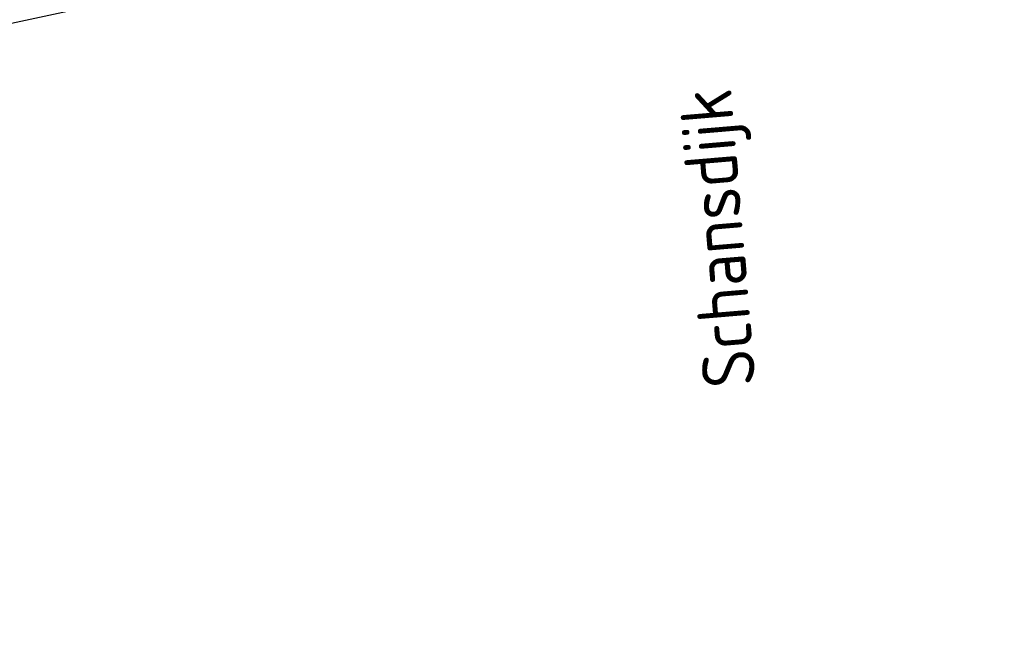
# Model space of a CAD drawing. Extents: x 100296 to 107772, y 404875 to 408930.
# Tile 24 of 98: x 101039 to 101086, y 407416 to 407446. Entities that reach past the tile are written whole.
import ezdxf
from ezdxf.enums import TextEntityAlignment as Align

# ---------------------------------------------------------------- set-up
doc = ezdxf.new("R2010")
doc.units = 0
doc.layers.add('n-we-gw-grondwerk-g', color=2, linetype='Continuous', lineweight=35)
doc.layers.add('TDNL----_plangrens', color=4, linetype='ENV-L14')
doc.layers.add('TDNT----_maatvoering', color=7, linetype='Continuous')
doc.styles.add('ENV-P', font='ISOCP.SHX')
doc.linetypes.add('ENV-L14', pattern='A,12.5,-1.25,[144,env-shp.shx,S=0.125,R=0,X=0,Y=0.75],-1.25', length=15)

msp = doc.modelspace()

# ---------------------------------------------------------------- linework, layer by layer
at = {"layer": 'n-we-gw-grondwerk-g'}
msp.add_lwpolyline([(101012.793427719, 407447.2343579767), (101017.7825140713, 407446.59376484), (101022.7694035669, 407445.8334579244), (101028.4602319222, 407445.0030457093, 0.4543361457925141), (101045.6253796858, 407459.6976751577), (101046.017343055, 407499.3737441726, 0.4629243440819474), (101028.7242560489, 407514.3454988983), (101024.0132843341, 407513.6165171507), (101018.9982014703, 407512.8404768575), (101013.9918171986, 407512.5384507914), (101008.9848418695, 407512.2042161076)], format="xyb", dxfattribs=at)
at = {"layer": 'TDNL----_plangrens', "flags": 128}
msp.add_lwpolyline([(100739.2868531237, 407413.0773053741, -0.1432469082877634), (100723.7505059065, 407449.3200165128, -0.2568120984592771), (100723.9835513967, 407450.242528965), (100744.9920477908, 407466.2935291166, -0.1251981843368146), (100746.6634251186, 407466.9877947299), (100748.1899174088, 407467.1455317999, -0.01662278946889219), (100754.0056960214, 407467.4961851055), (100782.8030322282, 407465.5632297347), (100787.8641580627, 407465.3278006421), (100792.8370493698, 407465.0799898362), (100797.811689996, 407464.8174513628), (100802.7858689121, 407464.5411216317), (100807.7589475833, 407464.2499274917), (100812.7317610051, 407463.9438225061), (100817.6680972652, 407463.6251443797), (100822.5624550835, 407463.2468726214), (100827.4874784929, 407462.7971868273), (100832.4530212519, 407462.323053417), (100837.4226759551, 407461.8336265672), (100842.4600490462, 407461.3224250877), (100847.5447173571, 407460.8846589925), (100852.5621043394, 407460.4996338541), (100857.533290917, 407460.1032007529), (100862.5042160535, 407459.6918343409), (100867.2382117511, 407459.2858319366), (100871.9553312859, 407458.5639368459), (100877.078042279, 407457.7462141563), (100882.1363853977, 407457.1618671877), (100887.2161081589, 407456.4459117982), (100892.3942575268, 407455.9770318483), (100897.3752654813, 407455.5257063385), (100902.3451225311, 407455.0603486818), (100907.3147194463, 407454.5799719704), (100912.2604228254, 407454.086932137), (100917.178769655, 407453.5502276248), (100922.0474471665, 407452.9690408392), (100926.8478419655, 407452.2864379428), (100931.7183452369, 407451.4539315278), (100936.7456725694, 407450.5791563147), (100941.7869863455, 407449.776890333), (100946.8921338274, 407448.9683506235), (100952.1632787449, 407448.3001682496), (100957.3130568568, 407447.8805397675), (100962.2599555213, 407447.4627667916), (100966.9927298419, 407447.0181454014), (100971.6817808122, 407446.291575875), (100976.5814389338, 407445.4305197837), (100981.545518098, 407444.5437624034), (100986.5249101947, 407443.6402677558), (100991.5265217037, 407442.7400149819), (100992.3333587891, 407435.38393353), (101010.6455710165, 407439.3630608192), (101044.608, 407446.751), (101045.548, 407451.865), (101045.7354354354, 407470.8379496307), (101152.2257843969, 407468.5625046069), (101153.7960364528, 407444.8260170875, -0.02213634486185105), (101223.7604701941, 407453.4844729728, -0.0320152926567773), (101250.5344253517, 407454.5246229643), (101283.1644786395, 407454.7245967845), (101303.2885377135, 407454.8723369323), (101377.7011879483, 407457.6710294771), (101383.5089184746, 407454.8009643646), (101393.9781071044, 407453.974314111, 0.01091316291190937), (101394.4342178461, 407453.9295895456), (101414.3606890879, 407452.4138897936), (101422.6562773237, 407452.0257574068), (101432.620022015, 407451.5395023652), (101442.5110057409, 407451.0191673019), (101452.4179969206, 407450.3344773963), (101462.4607899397, 407449.6344693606), (101472.5223603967, 407449.0541699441), (101482.5245291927, 407448.4987364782), (101492.4849881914, 407447.9379462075), (101497.4547572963, 407447.6349291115), (101502.4503100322, 407447.3324351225), (101507.4178843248, 407447.0408123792), (101512.3472164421, 407446.7396753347), (101517.2551360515, 407446.423848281), (101522.1406321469, 407446.0899934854), (101527.001880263, 407445.7337952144), (101531.8384783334, 407445.3509116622), (101536.6499650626, 407444.937429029), (101541.4354322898, 407444.4895336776), (101546.1914001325, 407444.003742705), (101550.8870594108, 407443.4773872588), (101555.4986560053, 407442.8825057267), (101560.0952950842, 407442.1788330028), (101564.7255050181, 407441.3903345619), (101569.3554112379, 407440.5346323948), (101573.9628026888, 407439.6157972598), (101578.5586664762, 407438.6239808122), (101583.1819581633, 407437.5629141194), (101587.7868530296, 407436.4731342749), (101592.3199716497, 407435.3317581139), (101596.555412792, 407434.1846924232), (101627.1282734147, 407423.6446025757), (101632.4705592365, 407440.4841093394), (101650.339, 407434.411), (101666.6740270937, 407429.3078135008), (101657.6655, 407400.472), (101662.6088926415, 407398.9277443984), (101669.2436173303, 407419.5996078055, -0.4160609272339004), (101672.4015920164, 407421.213914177), (101686.8188945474, 407416.5001712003), (101691.4771224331, 407415.0073440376), (101696.1218678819, 407413.5198355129), (101700.7739103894, 407412.0309332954), (101705.4212743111, 407410.5441240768), (101710.0094546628, 407409.0586213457), (101714.5277926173, 407407.5101889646), (101719.0321050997, 407405.8844818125), (101723.522608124, 407404.1914698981), (101728.0310462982, 407402.4187230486), (101732.5468123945, 407400.6291159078), (101737.000462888, 407398.7995685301), (101741.4224732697, 407396.9056480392), (101745.8116049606, 407394.9519059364), (101750.1403689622, 407392.9356199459), (101754.441560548, 407390.8150480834), (101758.8122705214, 407388.5970964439), (101765.2851688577, 407385.3567358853), (101767.3039443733, 407384.3087319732, -0.3046151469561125), (101772.6553310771, 407374.5268600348, -0.000684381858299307), (101772.6576419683, 407374.5116243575, 0.06840167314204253), (101773.463728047, 407363.7446950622, -0.1929248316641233), (101772.2061085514, 407356.4116812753), (101761.3632122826, 407339.3168412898), (101767.9374814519, 407334.7351309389), (101793.5700687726, 407316.4915473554), (101804.7799126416, 407330.0685015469, -0.2278404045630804), (101810.7541325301, 407332.624157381, 0.0513531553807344), (101821.4791772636, 407333.2555937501, -0.1888825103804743), (101826.8280306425, 407332.1046559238), (101836.3172867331, 407325.8153332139, -0.0242377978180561), (101846.0771515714, 407317.5519636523), (101847.5256161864, 407316.0002340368), (101850.7438391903, 407312.4602044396), (101853.9160644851, 407308.8804043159), (101857.0392437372, 407305.2631292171), (101860.1122137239, 407301.6076019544), (101862.9283071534, 407298.166473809), (101916.7725156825, 407216.9823138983), (101968.2095316, 407134.085549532), (101972.0680222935, 407127.4044557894), (101996.3016819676, 407098.1006054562), (102005.3636419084, 407086.7923990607), (102008.4455566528, 407082.8770219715), (102011.5312600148, 407078.9154207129), (102014.7330905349, 407074.9868383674), (102018.0273461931, 407071.2001643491), (102021.213875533, 407067.3811769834), (102024.4343625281, 407063.5107446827), (102027.7920052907, 407059.7018421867), (102031.2060533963, 407056.0451865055), (102034.4701153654, 407052.2660668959), (102037.8950437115, 407048.5364918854), (102041.3242290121, 407044.8809278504), (102044.6892805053, 407041.1927022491), (102048.062628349, 407037.4909567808), (102051.4265681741, 407033.7851454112), (102054.7863551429, 407030.0660903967), (102058.1700042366, 407026.3527772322), (102061.6430361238, 407022.5865128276), (102065.4236075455, 407019.1085134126), (102069.0570478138, 407015.6252103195), (102072.7371080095, 407012.1764129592), (102076.3084791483, 407008.7003393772), (102079.8032150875, 407005.1167932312), (102083.4107446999, 407001.4937230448), (102087.2288076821, 406998.0618074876), (102090.9768445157, 406994.6662037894), (102094.6957694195, 406991.2762417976), (102098.3172932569, 406987.8248914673), (102101.9037628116, 406984.3152863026), (102105.514434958, 406980.7606320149), (102109.2436806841, 406977.2846959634), (102112.9614025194, 406973.8682140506), (102116.5968847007, 406970.4177357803), (102120.1900888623, 406966.9185457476), (102123.7636938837, 406963.3923458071), (102127.3186001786, 406959.8446940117), (102130.8673184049, 406956.2858512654), (102134.3984696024, 406952.7324721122), (102137.8703518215, 406949.134502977), (102141.3392761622, 406945.5154070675), (102144.7916693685, 406941.8925993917), (102148.2066380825, 406938.2847015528), (102151.591264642, 406934.7038003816), (102154.9179764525, 406931.144410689), (102158.1663152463, 406927.571607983), (102161.3633685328, 406923.9946696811), (102164.4951998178, 406920.416269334), (102167.5444855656, 406916.8255081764), (102170.5009577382, 406913.2067352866), (102173.3746593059, 406909.5538928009), (102176.1911296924, 406905.8458702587), (102178.9661418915, 406902.1023029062), (102181.6576957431, 406898.3156077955), (102184.2475456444, 406894.4584023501), (102186.7626818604, 406890.5330235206), (102189.2210549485, 406886.5538268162), (102191.6193578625, 406882.5586534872), (102193.872053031, 406878.489748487), (102196.0601617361, 406874.3484781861), (102198.2099117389, 406870.1715401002), (102200.3067599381, 406865.9744227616), (102202.2400386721, 406861.9103414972), (102208.465244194, 406847.878116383), (102209.6121585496, 406844.5372614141), (102211.0649557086, 406840.0639923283), (102212.4430000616, 406835.5671323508), (102213.7459257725, 406831.0478718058), (102214.9747002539, 406826.502697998), (102216.1359940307, 406821.9171271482), (102217.2390980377, 406817.2844843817), (102218.2915979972, 406812.6067463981), (102219.3011634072, 406807.8862975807), (102219.3246354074, 406807.7716276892, -0.01468118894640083), (102222.2070547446, 406791.2321912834), (102224.1106866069, 406778.0280173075, -0.003491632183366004), (102224.2736762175, 406776.8387255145), (102225.1210636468, 406769.3400668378, 0.06164122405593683), (102220.7860359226, 406763.286188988), (102219.487004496, 406761.1443225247, -0.02894925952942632), (102216.0281873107, 406759.5540853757), (102209.6612383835, 406756.6434481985), (102212.6380790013, 406750.1316808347), (102212.77, 406736.71, 0.1949923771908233), (102231.938, 406746.034, -0.1182563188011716), (102234.9904854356, 406749.1419155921, -0.1890750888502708), (102261.2598711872, 406754.0644418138, -0.1534905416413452), (102274.9210317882, 406742.5228634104, 0.1862880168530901), (102288.2419999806, 406736.7960004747), (102295.5075904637, 406736.4679397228), (102295.097, 406742.8529999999), (102293.275, 406749.549), (102279.2849996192, 406779.295000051), (102275.5991873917, 406787.1777848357), (102279.4587552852, 406788.9459752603), (102271.4026836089, 406806.5311529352), (102262.4540478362, 406826.0646631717), (102245.515, 406863.059), (102225.87, 406905.623), (102192.8063339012, 406977.3803082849), (102173.546, 407019.093), (102144.190463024, 407082.7360132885), (102101.988, 407174.612), (102101.566, 407175.532), (102070.4468670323, 407156.0684514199), (102058.354, 407182.319), (102047.5404334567, 407175.6813301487), (102037.7386760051, 407186.3790545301), (102032.8737539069, 407192.2988376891), (102029.2553724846, 407196.1383378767), (102025.8279523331, 407199.7673564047), (102022.4062014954, 407203.4489770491), (102018.9034408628, 407207.134564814), (102015.3890318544, 407210.7857540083), (102011.8287798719, 407214.4412381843), (102008.1815634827, 407218.0760114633), (102004.4896749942, 407221.6385286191), (102000.8430871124, 407225.1065726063), (101997.2583547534, 407228.5940823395), (101993.6283724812, 407232.1221065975), (101989.9613858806, 407235.6453382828), (101986.2873501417, 407239.1387797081), (101982.6180170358, 407242.6254234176), (101978.9227459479, 407246.1111594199), (101975.2116158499, 407249.5827576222), (101971.5104913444, 407253.0219196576), (101967.8468065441, 407256.4561304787), (101964.1903220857, 407259.9111417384), (101960.5379165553, 407263.3704358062), (101956.9739235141, 407266.7716227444), (101953.5361971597, 407270.2429437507), (101950.0223833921, 407273.8632493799), (101946.432497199, 407277.4473754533), (101942.9088871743, 407281.0001411), (101939.3637674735, 407284.6020653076), (101935.7444445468, 407288.2470343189), (101932.0719089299, 407291.84784094), (101928.4193473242, 407295.4278545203), (101924.8128497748, 407298.9440535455), (101921.30469434, 407302.5331047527), (101917.6952811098, 407306.2387222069), (101913.9598197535, 407309.9643887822), (101910.1561761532, 407313.5973941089), (101906.3701413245, 407317.1734101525), (101902.5633412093, 407320.7294047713), (101898.7350089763, 407324.2754705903), (101894.865215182, 407327.7956235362), (101890.9789067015, 407331.2677026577), (101887.0921628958, 407334.7055557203), (101883.2156468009, 407338.1024407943), (101879.3478150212, 407341.5102690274), (101875.4341977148, 407344.9108836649), (101871.6187293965, 407348.184528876), (101855.5945381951, 407362.908615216, -0.252732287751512), (101854.8189997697, 407365.1540433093, 0.1219095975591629), (101853.160822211, 407385.8155261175, 0.02555492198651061), (101852.3532278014, 407387.9817338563, 0.410588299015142), (101795.9860066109, 407410.5048574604, -0.1781397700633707), (101793.686296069, 407410.6348985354), (101790.4019609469, 407411.668594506), (101780.4093043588, 407411.564745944), (101774.5637554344, 407415.6563702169), (101770.1026121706, 407418.4881787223), (101765.7700462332, 407421.1949870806), (101761.4530778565, 407423.9068112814), (101757.1010279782, 407426.6240563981), (101752.7171137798, 407429.3322341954), (101748.2987497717, 407432.0176099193), (101743.8583449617, 407434.6670367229), (101739.4028961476, 407437.2885627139), (101734.9258776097, 407439.8847577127), (101730.4282281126, 407442.4560645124), (101725.9088968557, 407445.0029430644), (101721.3234984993, 407447.5493291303), (101716.643072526, 407450.0290661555), (101711.9138482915, 407452.4146030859), (101707.14254933, 407454.7043808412), (101702.3382069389, 407456.8998975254), (101697.3802279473, 407459.0647878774), (101685.0442659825, 407463.694816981, -0.1468987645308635), (101683.5931488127, 407464.9576400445), (101689.2460461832, 407482.7452718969), (101683.8929278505, 407484.4217690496), (101690.3095472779, 407504.9613563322), (101682.1033402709, 407507.9069741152), (101666.1502361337, 407456.9244774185), (101657.685, 407459.121), (101639.766, 407464.547), (101639.6848731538, 407464.286037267), (101635.455, 407465.601), (101641.2368877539, 407483.1673876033), (101645.3070783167, 407495.5333393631), (101642.08, 407496.719), (101607.129, 407511.646), (101612.392, 407526.001), (101581.9927761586, 407524.6711243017), (101579.507, 407517.488), (101575.394, 407510.198), (101573.121, 407508.777), (101557.269, 407506.807), (101530.824, 407506.206), (101519.057, 407505.9295), (101507.29, 407505.653), (101484.731, 407504.656), (101459.4970002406, 407502.9339999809), (101427.265, 407501.014), (101421.153, 407500.943), (101415.041, 407500.872), (101396.604, 407500.255), (101374.489, 407495.756), (101364.292, 407497.12), (101352.064, 407497.113), (101349.584, 407498.703), (101347.492, 407498.976), (101346.248, 407498.39), (101332.711, 407497.804), (101330.029, 407500.122), (101327.997, 407500.331), (101324.518, 407498.84), (101295.0025000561, 407497.5727500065), (101253.763, 407494.725), (101210.4137285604, 407493.4934766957), (101206.7884684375, 407493.7309266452), (101197.0638609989, 407494.5303303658), (101185.9039147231, 407498.0142404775), (101174.0331793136, 407511.4702623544), (101174.4546239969, 407521.5211993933), (101154.6252836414, 407522.2652829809), (101154.2083935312, 407511.1554345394), (101154.051, 407506.961), (101128.647, 407505.961), (101129.0380046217, 407486.7394898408), (101083.0871679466, 407487.8812979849), (101045.9118887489, 407488.6992458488), (101046.3370769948, 407524.6601912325), (101018.1971858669, 407520.3057887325), (101013.5162212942, 407520.0233946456), (101008.5055510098, 407519.6889133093), (101003.3278527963, 407519.3714202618), (100998.0189341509, 407518.7722314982), (100992.8767621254, 407518.0417143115), (100987.8311479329, 407517.2949666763), (100982.8743091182, 407516.548258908), (100977.9756107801, 407515.9011969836), (100973.021429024, 407515.3099810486), (100968.0356534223, 407514.7297814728), (100963.0642501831, 407514.1713638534), (100958.0894396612, 407513.6461830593), (100953.0187230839, 407513.1257647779), (100947.9025235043, 407512.5016955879), (100942.8965042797, 407511.8459516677), (100937.9354207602, 407511.2501073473), (100932.945616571, 407510.6656230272), (100927.9678885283, 407510.097328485), (100923.118977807, 407509.573647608), (100918.2623512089, 407509.2318318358), (100913.264804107, 407508.8949604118), (100908.2712983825, 407508.5623464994), (100903.2814429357, 407508.2379132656), (100898.2969714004, 407507.9285830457), (100893.3127863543, 407507.634024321), (100888.335696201, 407507.3546192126), (100883.3395973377, 407507.0980498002), (100878.1677554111, 407506.8208152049), (100872.9150871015, 407506.3168428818), (100867.8334380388, 407505.7110839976), (100863.070008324, 407505.1637142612), (100858.3301173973, 407504.9165309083), (100853.3688178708, 407504.7007340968), (100848.3866447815, 407504.4989376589), (100843.338585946, 407504.3095797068), (100838.2504970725, 407504.0439332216), (100833.2277906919, 407503.7446781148), (100828.2439887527, 407503.4625895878), (100823.2604741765, 407503.1953667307), (100818.3258485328, 407502.9454707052), (100813.4190250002, 407502.775390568), (100808.4645068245, 407502.6531743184), (100803.4839859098, 407502.5451432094), (100798.5037448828, 407502.4519455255), (100793.5217865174, 407502.3735497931), (100789.3470216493, 407502.3180645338, -0.01241394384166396), (100787.9797520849, 407502.3419967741), (100756.1665438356, 407501.1664304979, -0.2041488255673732), (100733.4635350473, 407510.6820490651, 0.4726042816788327), (100669.2085629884, 407512.9869992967, -0.1892506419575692), (100667.842368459, 407512.2877777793), (100642.4923923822, 407510.2000546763), (100642.1924592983, 407512.8714210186), (100631.0883577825, 407512.6136525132, -0.01041102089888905), (100621.579562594, 407512.591199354), (100613.9257211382, 407512.724990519), (100603.9295775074, 407512.9084297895), (100593.9312608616, 407513.0919079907), (100583.9329442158, 407513.2753861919), (100573.9346275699, 407513.4588643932), (100563.9363109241, 407513.6423425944), (100553.9379942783, 407513.8258207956), (100548.9388359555, 407513.9175598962), (100543.9396776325, 407514.0092989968), (100538.9405193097, 407514.1010380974), (100533.9413609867, 407514.192777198), (100523.943044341, 407514.3762553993), (100513.9447276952, 407514.5597336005), (100503.9464110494, 407514.7432118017), (100493.9480943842, 407514.9266900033), (100483.9487675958, 407515.1101867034), (100473.9326938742, 407515.2932313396), (100453.4691547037, 407515.6471500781, 0.03070555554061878), (100439.2612938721, 407515.0201980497), (100391.2823731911, 407509.0467019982), (100383.0104473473, 407506.9291155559), (100371.0620297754, 407505.8856489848), (100362.02, 407505.096), (100330.373, 407500), (100299.9108642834, 407493.9015717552), (100308.1638358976, 407454.1758354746), (100345.8670108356, 407460.7626251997), (100370.687, 407465.099), (100400, 407467.735), (100436.284, 407469.121), (100480.738, 407467.998), (100527.748, 407460.884), (100583.384, 407446.232), (100637.584, 407424.585), (100688.405, 407397.253), (100715.467, 407378.851), (100722.6490746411, 407379.9424874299), (100725.1059398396, 407378.111884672), (100734.5947126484, 407380.5295391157), (100753.2682522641, 407385.5147464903), (100765.323, 407388.29), (100752.0680625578, 407397.5410917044)], format="xyb", close=True, dxfattribs=at)

# ---------------------------------------------------------------- texts
at = {"layer": 'TDNT----_maatvoering', "color": 4, "style": 'ENV-P'}
msp.add_text('Schansdijk', height=2.5, rotation=94.81540221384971, dxfattribs=at).set_placement((101075.2010801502, 407428.4206668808), align=Align.BOTTOM_LEFT)

doc.saveas('drawing.dxf')
